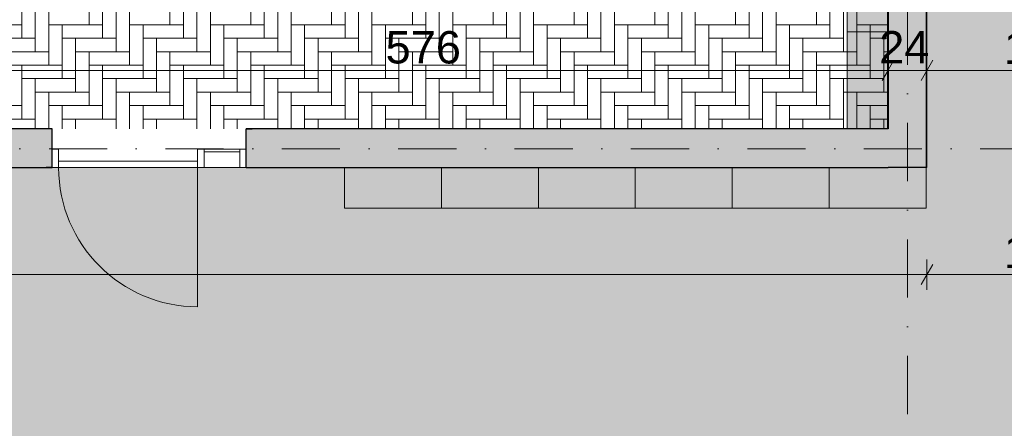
# Model space of a CAD drawing. Header units: millimetres. Extents: x 7523222 to 7678971, y 5352079 to 5786624.
# Tile 69 of 92: x 7558068 to 7564160, y 5771447 to 5773974. Entities that reach past the tile are written whole.
import ezdxf
from ezdxf.enums import TextEntityAlignment as Align

# ---------------------------------------------------------------- set-up
doc = ezdxf.new("R2010")
doc.units = ezdxf.units.MM
doc.header["$MEASUREMENT"] = 0
doc.linetypes.add('Kropki i Kreski', pattern=[720, 360, -180, 0, -180])
doc.linetypes.add('Wipeout_Contour', pattern=[1000, 0, -1000])
for name, color, linetype in [('Nowe_2025-08-14 Strefy', 7, 'Continuous'), ('Nowe_220-A Ściany wewnętrzne', 7, 'Continuous'), ('Nowe_299-A Wymiary opisy PB', 7, 'Continuous'), ('Nowe_320-W Umeblowanie', 7, 'Continuous'), ('Nowe_410-K Osie', 7, 'Continuous'), ('Nowe_Drzwi Archicad', 7, 'Continuous')]:
    doc.layers.add(name, color=color, linetype=linetype)
for name, color, linetype, lineweight, true_color in [('Nowe_2025-08-14 Strefy_Nr_pióra__234', 7, 'Continuous', 0, 0xe8e8e8), ('Nowe_299-A Wymiary opisy PB_Nr_pióra__45', 7, 'Continuous', 15, 0x40a5ff), ('Nowe_299-A Wymiary opisy PB_Nr_pióra__85', 7, 'Continuous', 13, 0x80c2ff), ('Nowe_410-K Osie_Nr_pióra__5', 7, 'Continuous', 13, 0x40a5ff)]:
    doc.layers.add(name, color=color, linetype=linetype, lineweight=lineweight, true_color=true_color)
for name, color, linetype, lineweight in [('Nowe_220-A Ściany wewnętrzne_Nr_pióra__21', 7, 'Continuous', 25), ('Nowe_220-A Ściany wewnętrzne_Nr_pióra__27', 7, 'Continuous', 25), ('Nowe_299-A Wymiary opisy PB_Nr_pióra__6', 5, 'Continuous', 13), ('Nowe_320-W Umeblowanie_Nr_pióra__2', 8, 'Continuous', 13), ('Nowe_410-K Osie_Nr_pióra__1', 7, 'Continuous', 13), ('Nowe_Drzwi Archicad_Nr_pióra__21', 7, 'Continuous', 25), ('Nowe_Drzwi Archicad_Nr_pióra__23', 7, 'Continuous', 15), ('Nowe_Drzwi Archicad_Nr_pióra__27', 7, 'Continuous', 25), ('Nowe_Drzwi Archicad_Nr_pióra__3', 7, 'Continuous', 13)]:
    doc.layers.add(name, color=color, linetype=linetype, lineweight=lineweight)
doc.styles.add('STYL_AUTOMATYCZNY_2', font='arial.ttf')
doc.styles.add('STYL_AUTOMATYCZNY_3', font='arial.ttf')
doc.dimstyles.new('STYL_AUTOMATYCZNY__1', dxfattribs={"dimtxt": 200, "dimasz": 95, "dimexe": 0.18, "dimexo": 0.0625, "dimgap": 0, "dimtad": 1, "dimdec": 1, "dimlfac": 0.1, "dimzin": 0, "dimdsep": 46, "dimtxsty": 'STYL_AUTOMATYCZNY_2', "dimblk": 'ARROWHEAD_2', "dimblk1": 'ARROWHEAD_2', "dimblk2": 'ARROWHEAD_2', "dimcen": 0.09, "dimclrd": 256, "dimclre": 256, "dimclrt": 5, "dimadec": 1, "dimazin": 0, "dimtfac": 1, "dimtdec": 4, "dimtmove": 0, "dimatfit": 3, "dimfxl": 0, "dimtolj": 1, "dimtzin": 0, "dimarcsym": 0})
doc.dimstyles.new('STYL_AUTOMATYCZNY__2', dxfattribs={"dimtxt": 200, "dimasz": 95, "dimexe": 0.18, "dimexo": 0.0625, "dimgap": 0, "dimtad": 1, "dimtih": 1, "dimtoh": 1, "dimdec": 1, "dimlfac": 0.1, "dimzin": 0, "dimdsep": 46, "dimtxsty": 'STYL_AUTOMATYCZNY_2', "dimblk": 'ARROWHEAD_2', "dimblk1": 'ARROWHEAD_2', "dimblk2": 'ARROWHEAD_2', "dimcen": 0.09, "dimclrd": 256, "dimclre": 256, "dimclrt": 5, "dimadec": 1, "dimazin": 0, "dimtfac": 1, "dimtdec": 4, "dimtmove": 0, "dimatfit": 3, "dimfxl": 0, "dimtolj": 1, "dimtzin": 0, "dimarcsym": 0})
doc.dimstyles.new('STYL_AUTOMATYCZNY__3', dxfattribs={"dimtxt": 200, "dimasz": 95, "dimexe": 0.18, "dimexo": 0.0625, "dimgap": 0, "dimtad": 1, "dimtih": 1, "dimtoh": 1, "dimdec": 1, "dimlfac": 0.1, "dimzin": 0, "dimdsep": 46, "dimtxsty": 'STYL_AUTOMATYCZNY_2', "dimblk": 'ARROWHEAD_2', "dimblk1": 'ARROWHEAD_2', "dimblk2": 'ARROWHEAD_2', "dimcen": 0.09, "dimclrd": 256, "dimclre": 256, "dimclrt": 5, "dimadec": 1, "dimazin": 0, "dimtfac": 1, "dimtdec": 4, "dimtmove": 2, "dimatfit": 3, "dimfxl": 0, "dimtolj": 1, "dimtzin": 0, "dimarcsym": 0})
pattern_1 = [(0, (7560247.15, 5774942.06), (0, 499.98), [333.32, -166.66]), (0, (7560163.8, 5775025.4), (0, 499.98), [333.32, -166.66]), (0, (7560080.5, 5775108.7), (0, 499.98), [333.32, -166.66]), (0, (7559997.16, 5775192.05), (0, 499.98), [333.32, -166.66]), (0, (7559913.83, 5775275.4), (0, 499.98), [333.32, -166.66]), (0, (7559830.5, 5775358.7), (0, 499.98), [333.32, -166.66]), (90, (7560497.14, 5774942.06), (-499.98, 0), [333.32, -166.66]), (90, (7560413.8, 5775025.4), (-499.98, 0), [333.32, -166.66]), (90, (7560330.5, 5775108.7), (-499.98, 0), [333.32, -166.66]), (90, (7560247.15, 5775192.05), (-499.98, 0), [333.32, -166.66]), (90, (7560163.8, 5775275.4), (-499.98, 0), [333.32, -166.66]), (90, (7560080.5, 5775358.7), (-499.98, 0), [333.32, -166.66])]

# ---------------------------------------------------------------- blocks, each defined once
blk = doc.blocks.new('Pokój administracyjny__4', base_point=(7560576.3, 5775974))
at = {"color": 254, "linetype": 'Wipeout_Contour', "lineweight": 0, "ltscale": 38057500.90258326}
blk.add_wipeout([(7557675.4, 5777738.7), (7557675.4, 5773298.8), (7563436.7, 5773298.8), (7563440.8, 5779362.7)], dxfattribs=at).dxf.layer = 'Nowe_2025-08-14 Strefy'
at = {"layer": 'Nowe_2025-08-14 Strefy_Nr_pióra__234', "linetype": 'Continuous', "lineweight": 0, "true_color": 0xe8e8e8}
h = blk.add_hatch(dxfattribs=at)
h.set_pattern_fill('Posadzka_z_cegieł_na_rąb', color=254, style=0, pattern_type=2)
h.set_pattern_definition(pattern_1)
h.paths.add_polyline_path([(7557675.4, 5777738.7), (7557675.4, 5773298.8), (7563436.7, 5773298.8), (7563440.8, 5779362.7)])
at = {"color": 254, "linetype": 'Wipeout_Contour', "lineweight": 0, "ltscale": 38045605.66468956}
blk.add_wipeout([(7559468.9, 5773298.8), (7558268.9, 5773298.8), (7558268.9, 5773173.8), (7559468.9, 5773173.8)], dxfattribs=at).dxf.layer = 'Nowe_2025-08-14 Strefy'
at = {"layer": 'Nowe_2025-08-14 Strefy_Nr_pióra__234', "linetype": 'Continuous', "lineweight": 0, "true_color": 0xe8e8e8}
h = blk.add_hatch(dxfattribs=at)
h.set_pattern_fill('Posadzka_z_cegieł_na_rąb', color=254, style=0, pattern_type=2)
h.set_pattern_definition(pattern_1)
h.paths.add_polyline_path([(7559468.9, 5773298.8), (7558268.9, 5773298.8), (7558268.9, 5773173.8), (7559468.9, 5773173.8)])
blk = doc.blocks.new('Biblioteka__8', base_point=(7556690.6, 5767524.6))
at = {"color": 254, "linetype": 'Wipeout_Contour', "lineweight": 0, "ltscale": 123630718.2130608}
blk.add_wipeout([(7547543, 5764885.4), (7559957.3, 5761392.5), (7560014.5, 5761595.8), (7563422.9, 5765680.5), (7569072.9, 5765680.5), (7569070.3, 5773058.8), (7565093.2, 5773058.8), (7565093.2, 5776112.5), (7563676.7, 5776112.5), (7563676.7, 5773058.8), (7551520.5, 5773058.8), (7549865, 5773043.1), (7547530.7, 5773043.1)], dxfattribs=at).dxf.layer = 'Nowe_2025-08-14 Strefy'
at = {"layer": 'Nowe_2025-08-14 Strefy_Nr_pióra__234', "linetype": 'Continuous', "lineweight": 0, "true_color": 0xe8e8e8}
h = blk.add_hatch(dxfattribs=at)
h.set_pattern_fill('Posadzka_z_cegieł_na_rąb', color=254, style=0, pattern_type=2)
h.set_pattern_definition([(0, (7555240.84, 5769835.6), (0, 499.98), [333.32, -166.66]), (0, (7555157.5, 5769918.94), (0, 499.98), [333.32, -166.66]), (0, (7555074.2, 5770002.27), (0, 499.98), [333.32, -166.66]), (0, (7554990.85, 5770085.6), (0, 499.98), [333.32, -166.66]), (0, (7554907.5, 5770168.93), (0, 499.98), [333.32, -166.66]), (0, (7554824.2, 5770252.26), (0, 499.98), [333.32, -166.66]), (90, (7555490.83, 5769835.6), (-499.98, 0), [333.32, -166.66]), (90, (7555407.5, 5769918.94), (-499.98, 0), [333.32, -166.66]), (90, (7555324.17, 5770002.27), (-499.98, 0), [333.32, -166.66]), (90, (7555240.84, 5770085.6), (-499.98, 0), [333.32, -166.66]), (90, (7555157.5, 5770168.93), (-499.98, 0), [333.32, -166.66]), (90, (7555074.2, 5770252.26), (-499.98, 0), [333.32, -166.66])])
h.paths.add_polyline_path([(7547543, 5764885.4), (7559957.3, 5761392.5), (7560014.5, 5761595.8), (7563422.9, 5765680.5), (7569072.9, 5765680.5), (7569070.3, 5773058.8), (7565093.2, 5773058.8), (7565093.2, 5776112.5), (7563676.7, 5776112.5), (7563676.7, 5773058.8), (7551520.5, 5773058.8), (7549865, 5773043.1), (7547530.7, 5773043.1)])
blk = doc.blocks.new('Ściana_6', base_point=(7563560.7, 5779135.6))
at = {"layer": 'Nowe_220-A Ściany wewnętrzne', "linetype": 'Continuous', "lineweight": 0, "true_color": 0x000000}
for points in [[(7563440.7, 5779035.6), (7563440.7, 5773298.8), (7563680.7, 5773298.8), (7563680.7, 5779035.6)], [(7563440.7, 5773058.8), (7563680.7, 5773058.8), (7563440.7, 5773298.8)], [(7563440.7, 5773298.8), (7563680.7, 5773058.8), (7563680.7, 5773298.8)]]:
    blk.add_hatch(color=18, dxfattribs=at).paths.add_polyline_path(points)
at = {"layer": 'Nowe_220-A Ściany wewnętrzne_Nr_pióra__21', "color": 7, "linetype": 'Continuous', "lineweight": 25, "flags": 128}
for points in [[(7563440.7, 5779235.6), (7563440.7, 5773298.8)], [(7563680.7, 5773058.8), (7563680.7, 5776112.5)]]:
    blk.add_lwpolyline(points, dxfattribs=at)
at = {"layer": 'Nowe_220-A Ściany wewnętrzne_Nr_pióra__27', "color": 7, "linetype": 'Continuous', "lineweight": 25, "flags": 128}
blk.add_lwpolyline([(7563680.7, 5773058.8), (7563440.7, 5773058.8)], dxfattribs=at)
blk = doc.blocks.new('Drzwi panel boczny 1 27[5]', base_point=(6982742.1, 5361781.8))
at = {"layer": 'Nowe_Drzwi Archicad_Nr_pióra__21', "color": 7, "linetype": 'Continuous', "lineweight": 25}
for p, q in [((7558268.9, 5773298.8), (7558231.9, 5773298.8)), ((7558268.9, 5773298.8), (7558231.9, 5773298.8)), ((7559468.9, 5773298.8), (7559505.9, 5773298.8)), ((7559468.9, 5773298.8), (7559505.9, 5773298.8))]:
    blk.add_line(p, q, dxfattribs=at)
at = {"layer": 'Nowe_Drzwi Archicad_Nr_pióra__3', "color": 7, "linetype": 'Continuous', "lineweight": 13}
blk.add_line((7559168.9, 5773058.8), (7559168.9, 5772198.8), dxfattribs=at)
blk.add_arc((7559168.9, 5773058.8), 860, 180, 270, dxfattribs=at)
at = {"color": 254, "linetype": 'Wipeout_Contour', "lineweight": 0, "ltscale": 38047158.0707939}
blk.add_wipeout([(7559468.9, 5773058.8), (7559468.9, 5773173.8), (7559428.9, 5773173.8), (7559428.9, 5773058.8)], dxfattribs=at).dxf.layer = 'Nowe_Drzwi Archicad'
at = {"layer": 'Nowe_Drzwi Archicad_Nr_pióra__21', "color": 7, "linetype": 'Continuous', "lineweight": 25}
blk.add_line((7559468.9, 5773058.8), (7559505.9, 5773058.8), dxfattribs=at)
blk.add_line((7559468.9, 5773058.8), (7559505.9, 5773058.8), dxfattribs=at)
at = {"layer": 'Nowe_Drzwi Archicad_Nr_pióra__23', "color": 7, "linetype": 'Continuous', "lineweight": 15}
blk.add_line((7559468.9, 5773173.8), (7559468.9, 5773058.8), dxfattribs=at)
at = {"layer": 'Nowe_Drzwi Archicad_Nr_pióra__27', "color": 7, "linetype": 'Continuous', "lineweight": 25}
for p, q in [((7559468.9, 5773173.8), (7559468.9, 5773298.8)), ((7559468.9, 5773173.8), (7559468.9, 5773298.8)), ((7559468.9, 5773058.8), (7559468.9, 5773173.8)), ((7559468.9, 5773058.8), (7559468.9, 5773173.8))]:
    blk.add_line(p, q, dxfattribs=at)
at = {"color": 254, "linetype": 'Wipeout_Contour', "lineweight": 0, "ltscale": 38043470.5573789}
blk.add_wipeout([(7558268.9, 5773173.8), (7558268.9, 5773058.8), (7558308.9, 5773058.8), (7558308.9, 5773173.8)], dxfattribs=at).dxf.layer = 'Nowe_Drzwi Archicad'
at = {"color": 254, "linetype": 'Wipeout_Contour', "lineweight": 0, "ltscale": 38046331.54103918}
blk.add_wipeout([(7559208.9, 5773058.8), (7559208.9, 5773173.8), (7559168.9, 5773173.8), (7559168.9, 5773058.8)], dxfattribs=at).dxf.layer = 'Nowe_Drzwi Archicad'
at = {"layer": 'Nowe_Drzwi Archicad_Nr_pióra__21', "color": 7, "linetype": 'Continuous', "lineweight": 25}
blk.add_line((7558268.9, 5773058.8), (7558231.9, 5773058.8), dxfattribs=at)
blk.add_line((7558268.9, 5773058.8), (7558231.9, 5773058.8), dxfattribs=at)
at = {"layer": 'Nowe_Drzwi Archicad_Nr_pióra__23', "color": 7, "linetype": 'Continuous', "lineweight": 15}
for p, q in [((7558268.9, 5773173.8), (7558308.9, 5773173.8)), ((7558268.9, 5773058.8), (7558268.9, 5773173.8))]:
    blk.add_line(p, q, dxfattribs=at)
at = {"layer": 'Nowe_Drzwi Archicad_Nr_pióra__27', "color": 7, "linetype": 'Continuous', "lineweight": 25}
for p, q in [((7558268.9, 5773173.8), (7558268.9, 5773298.8)), ((7558268.9, 5773173.8), (7558268.9, 5773298.8)), ((7558268.9, 5773058.8), (7558268.9, 5773173.8)), ((7558268.9, 5773058.8), (7558268.9, 5773173.8))]:
    blk.add_line(p, q, dxfattribs=at)
at = {"color": 254, "linetype": 'Wipeout_Contour', "lineweight": 0, "ltscale": 38046744.80550461}
blk.add_wipeout([(7559428.9, 5773058.8), (7559428.9, 5773173.8), (7559208.9, 5773173.8), (7559208.9, 5773058.8)], dxfattribs=at).dxf.layer = 'Nowe_Drzwi Archicad'
at = {"color": 254, "linetype": 'Wipeout_Contour', "lineweight": 0, "ltscale": 38044810.00069082}
blk.add_wipeout([(7558308.9, 5773058.8), (7559168.9, 5773058.8), (7559168.9, 5773098.8), (7558308.9, 5773098.8)], dxfattribs=at).dxf.layer = 'Nowe_Drzwi Archicad'
at = {"layer": 'Nowe_Drzwi Archicad_Nr_pióra__23', "color": 7, "linetype": 'Continuous', "lineweight": 15}
for p, q in [((7558308.9, 5773173.8), (7558308.9, 5773058.8)), ((7559168.9, 5773058.8), (7559168.9, 5773173.8)), ((7559168.9, 5773173.8), (7559208.9, 5773173.8)), ((7559208.9, 5773173.8), (7559208.9, 5773058.8)), ((7559428.9, 5773058.8), (7559428.9, 5773173.8)), ((7559428.9, 5773173.8), (7559468.9, 5773173.8)), ((7558308.9, 5773058.8), (7558268.9, 5773058.8)), ((7559208.9, 5773058.8), (7559168.9, 5773058.8)), ((7559428.9, 5773058.8), (7559208.9, 5773058.8)), ((7559468.9, 5773058.8), (7559428.9, 5773058.8))]:
    blk.add_line(p, q, dxfattribs=at)
at = {"layer": 'Nowe_Drzwi Archicad_Nr_pióra__23', "color": 7, "linetype": 'Continuous', "lineweight": 15, "flags": 128}
blk.add_lwpolyline([(7559428.9, 5773058.8), (7559208.9, 5773058.8), (7559208.9, 5773173.8), (7559428.9, 5773173.8)], close=True, dxfattribs=at)
at = {"layer": 'Nowe_Drzwi Archicad_Nr_pióra__3', "color": 7, "linetype": 'Continuous', "lineweight": 13}
for p, q in [((7559428.9, 5773155.8), (7559208.9, 5773155.8)), ((7559168.9, 5773098.8), (7558308.9, 5773098.8)), ((7558308.9, 5773098.8), (7558308.9, 5773058.8)), ((7558308.9, 5773058.8), (7559168.9, 5773058.8)), ((7559168.9, 5773058.8), (7559168.9, 5773098.8))]:
    blk.add_line(p, q, dxfattribs=at)
blk = doc.blocks.new('Ściana_10', base_point=(7563560.7, 5773178.8))
at = {"layer": 'Nowe_220-A Ściany wewnętrzne', "linetype": 'Continuous', "lineweight": 0, "true_color": 0x000000}
for points in [[(7553157.9, 5773298.8), (7553157.9, 5773058.8), (7558268.9, 5773058.8), (7558268.9, 5773298.8)], [(7559468.9, 5773058.8), (7563440.7, 5773058.8), (7563440.7, 5773298.8), (7559468.9, 5773298.8)]]:
    blk.add_hatch(color=18, dxfattribs=at).paths.add_polyline_path(points)
at = {"color": 254, "linetype": 'Wipeout_Contour', "lineweight": 0, "ltscale": 38045466.06097367}
blk.add_wipeout([(7559468.9, 5773058.8), (7559468.9, 5773298.8), (7558268.9, 5773298.8), (7558268.9, 5773058.8)], dxfattribs=at).dxf.layer = 'Nowe_220-A Ściany wewnętrzne'
at = {"layer": 'Nowe_220-A Ściany wewnętrzne_Nr_pióra__21', "color": 7, "linetype": 'Continuous', "lineweight": 25}
for p, q in [((7558268.9, 5773298.8), (7558231.9, 5773298.8)), ((7559468.9, 5773298.8), (7559505.9, 5773298.8)), ((7558268.9, 5773058.8), (7558231.9, 5773058.8)), ((7559468.9, 5773058.8), (7559505.9, 5773058.8))]:
    blk.add_line(p, q, dxfattribs=at)
at = {"layer": 'Nowe_220-A Ściany wewnętrzne_Nr_pióra__21', "color": 7, "linetype": 'Continuous', "lineweight": 25, "flags": 128}
for points in [[(7558268.9, 5773298.8), (7557680.4, 5773298.8)], [(7563440.7, 5773298.8), (7559468.9, 5773298.8)], [(7553157.9, 5773058.8), (7558268.9, 5773058.8)], [(7559468.9, 5773058.8), (7563440.7, 5773058.8)]]:
    blk.add_lwpolyline(points, dxfattribs=at)
at = {"layer": 'Nowe_220-A Ściany wewnętrzne_Nr_pióra__27', "color": 7, "linetype": 'Continuous', "lineweight": 25}
for p, q in [((7558268.9, 5773173.8), (7558268.9, 5773298.8)), ((7559468.9, 5773173.8), (7559468.9, 5773298.8)), ((7558268.9, 5773058.8), (7558268.9, 5773173.8)), ((7559468.9, 5773058.8), (7559468.9, 5773173.8))]:
    blk.add_line(p, q, dxfattribs=at)
at = {"layer": 'Nowe_Drzwi Archicad', "color": 7, "linetype": 'Continuous', "lineweight": 13}
blk.add_blockref('Drzwi panel boczny 1 27[5]', (6982742.1, 5361781.8), dxfattribs=at)
blk = doc.blocks.new('Standardowy znacznik osi[28]', base_point=(7571131, 5773175.8))
at = {"layer": 'Nowe_410-K Osie_Nr_pióra__5', "color": 161, "linetype": 'Kropki i Kreski', "lineweight": 13, "true_color": 0x40a5ff}
blk.add_line((7570131, 5773175.8), (7535691.5, 5773175.8), dxfattribs=at)
at = {"layer": 'Nowe_410-K Osie_Nr_pióra__1', "color": 7, "lineweight": 13, "style": 'STYL_AUTOMATYCZNY_3'}
for tag, p in [('AC_MarkerText_1_1', (7534291.5, 5773350.8)), ('AC_MarkerText_1_0', (7571531, 5773350.8))]:
    blk.add_attdef(tag, text='', height=350, dxfattribs=at).set_placement(p, align=Align.TOP_CENTER)
blk = doc.blocks.new('Standardowy znacznik osi[45]', base_point=(7563560.7, 5781536.1))
at = {"layer": 'Nowe_410-K Osie_Nr_pióra__5', "color": 161, "linetype": 'Kropki i Kreski', "lineweight": 13, "true_color": 0x40a5ff}
blk.add_line((7563560.7, 5780536.1), (7563560.7, 5759403.4), dxfattribs=at)
at = {"layer": 'Nowe_410-K Osie_Nr_pióra__1', "color": 7, "lineweight": 13, "style": 'STYL_AUTOMATYCZNY_3'}
for tag, p in [('AC_MarkerText_1_0', (7563560.7, 5782111.1)), ('AC_MarkerText_1_1', (7563560.7, 5758178.4))]:
    blk.add_attdef(tag, text='', height=350, dxfattribs=at).set_placement(p, align=Align.TOP_CENTER)
blk = doc.blocks.new('Regał 01 27[94]', base_point=(7563436.7, 5774498.8))
at = {"layer": 'Nowe_320-W Umeblowanie', "linetype": 'Continuous', "lineweight": 0, "true_color": 0xffffff}
blk.add_hatch(color=7, dxfattribs=at).paths.add_polyline_path([(7563436.7, 5774498.8), (7563186.7, 5774498.8), (7563186.7, 5773298.8), (7563436.7, 5773298.8)])
at = {"layer": 'Nowe_320-W Umeblowanie_Nr_pióra__2', "color": 8, "linetype": 'Continuous', "lineweight": 13}
blk.add_line((7563436.7, 5773898.8), (7563186.7, 5773898.8), dxfattribs=at)
at = {"layer": 'Nowe_320-W Umeblowanie_Nr_pióra__2', "color": 8, "linetype": 'Continuous', "lineweight": 13, "flags": 128}
blk.add_lwpolyline([(7563436.7, 5774498.8), (7563436.7, 5773298.8), (7563186.7, 5773298.8), (7563186.7, 5774498.8)], close=True, dxfattribs=at)
blk = doc.blocks.new('Regał 01 27[122]', base_point=(7562476.7, 5773058.8))
at = {"layer": 'Nowe_320-W Umeblowanie', "linetype": 'Continuous', "lineweight": 0, "true_color": 0xffffff}
blk.add_hatch(color=7, dxfattribs=at).paths.add_polyline_path([(7562476.7, 5773058.8), (7562476.7, 5772808.8), (7563676.7, 5772808.8), (7563676.7, 5773058.8)])
at = {"layer": 'Nowe_320-W Umeblowanie_Nr_pióra__2', "color": 8, "linetype": 'Continuous', "lineweight": 13}
blk.add_line((7563076.7, 5773058.8), (7563076.7, 5772808.8), dxfattribs=at)
at = {"layer": 'Nowe_320-W Umeblowanie_Nr_pióra__2', "color": 8, "linetype": 'Continuous', "lineweight": 13, "flags": 128}
blk.add_lwpolyline([(7562476.7, 5773058.8), (7563676.7, 5773058.8), (7563676.7, 5772808.8), (7562476.7, 5772808.8)], close=True, dxfattribs=at)
blk = doc.blocks.new('Regał 01 27[123]', base_point=(7561276.7, 5773058.8))
at = {"layer": 'Nowe_320-W Umeblowanie', "linetype": 'Continuous', "lineweight": 0, "true_color": 0xffffff}
blk.add_hatch(color=7, dxfattribs=at).paths.add_polyline_path([(7561276.7, 5773058.8), (7561276.7, 5772808.8), (7562476.7, 5772808.8), (7562476.7, 5773058.8)])
at = {"layer": 'Nowe_320-W Umeblowanie_Nr_pióra__2', "color": 8, "linetype": 'Continuous', "lineweight": 13}
blk.add_line((7561876.7, 5773058.8), (7561876.7, 5772808.8), dxfattribs=at)
at = {"layer": 'Nowe_320-W Umeblowanie_Nr_pióra__2', "color": 8, "linetype": 'Continuous', "lineweight": 13, "flags": 128}
blk.add_lwpolyline([(7561276.7, 5773058.8), (7562476.7, 5773058.8), (7562476.7, 5772808.8), (7561276.7, 5772808.8)], close=True, dxfattribs=at)
blk = doc.blocks.new('Regał 01 27[124]', base_point=(7560076.7, 5773058.8))
at = {"layer": 'Nowe_320-W Umeblowanie', "linetype": 'Continuous', "lineweight": 0, "true_color": 0xffffff}
blk.add_hatch(color=7, dxfattribs=at).paths.add_polyline_path([(7560076.7, 5773058.8), (7560076.7, 5772808.8), (7561276.7, 5772808.8), (7561276.7, 5773058.8)])
at = {"layer": 'Nowe_320-W Umeblowanie_Nr_pióra__2', "color": 8, "linetype": 'Continuous', "lineweight": 13}
blk.add_line((7560676.7, 5773058.8), (7560676.7, 5772808.8), dxfattribs=at)
at = {"layer": 'Nowe_320-W Umeblowanie_Nr_pióra__2', "color": 8, "linetype": 'Continuous', "lineweight": 13, "flags": 128}
blk.add_lwpolyline([(7560076.7, 5773058.8), (7561276.7, 5773058.8), (7561276.7, 5772808.8), (7560076.7, 5772808.8)], close=True, dxfattribs=at)
blk = doc.blocks.new('*D278', base_point=(6982742.1, 5361781.8))
at = {"layer": 'Nowe_299-A Wymiary opisy PB_Nr_pióra__45', "color": 161, "linetype": 'Continuous', "lineweight": 15, "true_color": 0x40a5ff}
for p, q in [((7524916.3, 5758993), (7524844.1, 5758868)), ((7569194.2, 5758868), (7569266.4, 5758993))]:
    blk.add_line(p, q, dxfattribs=at)
at = {"layer": 'Nowe_299-A Wymiary opisy PB_Nr_pióra__85', "color": 151, "linetype": 'Continuous', "lineweight": 13, "true_color": 0x80c2ff}
for p, q in [((7524880.2, 5758836.7), (7524880.2, 5759024.2)), ((7569230.3, 5758836.7), (7569230.3, 5759024.2)), ((7524819, 5758930.5), (7524880.2, 5758930.5)), ((7524880.2, 5758930.5), (7569230.3, 5758930.5)), ((7569230.3, 5758930.5), (7569291.4, 5758930.5))]:
    blk.add_line(p, q, dxfattribs=at)
at = {"layer": 'Nowe_299-A Wymiary opisy PB_Nr_pióra__6', "color": 5, "lineweight": 13, "insert": (7546712, 5758970.5), "char_height": 200, "attachment_point": 7, "style": 'STYL_AUTOMATYCZNY_2'}
blk.add_mtext('\\A1;{\\pql;\\fArial|b0|i0|c238|p0;\\W1.000000;4\xa0435}', dxfattribs=at)
blk = doc.blocks.new('ARROWHEAD_2')
at = {"color": 0, "linetype": 'Continuous', "lineweight": 0}
for p, q in [((-0.378, -0.655), (0.378, 0.655)), ((0, 0), (-1, 0))]:
    blk.add_line(p, q, dxfattribs=at)
blk = doc.blocks.new('*D301', base_point=(6982742.1, 5361781.8))
at = {"layer": 'Nowe_299-A Wymiary opisy PB_Nr_pióra__45', "color": 161, "linetype": 'Continuous', "lineweight": 15, "true_color": 0x40a5ff}
for p, q in [((7557596.5, 5781305.8), (7557524.3, 5781180.8)), ((7563596.8, 5781305.8), (7563524.7, 5781180.8))]:
    blk.add_line(p, q, dxfattribs=at)
at = {"layer": 'Nowe_299-A Wymiary opisy PB_Nr_pióra__85', "color": 151, "linetype": 'Continuous', "lineweight": 13, "true_color": 0x80c2ff}
for p, q in [((7557560.4, 5781149.5), (7557560.4, 5781337)), ((7563560.7, 5781149.5), (7563560.7, 5781337)), ((7557560.4, 5781243.3), (7563560.7, 5781243.3))]:
    blk.add_line(p, q, dxfattribs=at)
at = {"layer": 'Nowe_299-A Wymiary opisy PB_Nr_pióra__6', "color": 5, "lineweight": 13, "insert": (7560331.7, 5781283.3), "char_height": 200, "attachment_point": 7, "style": 'STYL_AUTOMATYCZNY_2'}
blk.add_mtext('\\A1;{\\pql;\\fArial|b0|i0|c238|p0;\\W1.000000;600}', dxfattribs=at)
blk = doc.blocks.new('*D302', base_point=(6982742.1, 5361781.8))
at = {"layer": 'Nowe_299-A Wymiary opisy PB_Nr_pióra__45', "color": 161, "linetype": 'Continuous', "lineweight": 15, "true_color": 0x40a5ff}
for p, q in [((7563596.8, 5781305.8), (7563524.7, 5781180.8)), ((7568884.2, 5781180.8), (7568956.4, 5781305.8))]:
    blk.add_line(p, q, dxfattribs=at)
at = {"layer": 'Nowe_299-A Wymiary opisy PB_Nr_pióra__85', "color": 151, "linetype": 'Continuous', "lineweight": 13, "true_color": 0x80c2ff}
for p, q in [((7563560.7, 5781149.5), (7563560.7, 5781337)), ((7568920.3, 5781149.5), (7568920.3, 5781337)), ((7563560.7, 5781243.3), (7568920.3, 5781243.3)), ((7568920.3, 5781243.3), (7568981.4, 5781243.3))]:
    blk.add_line(p, q, dxfattribs=at)
at = {"layer": 'Nowe_299-A Wymiary opisy PB_Nr_pióra__6', "color": 5, "lineweight": 13, "insert": (7566011.7, 5781283.3), "char_height": 200, "attachment_point": 7, "style": 'STYL_AUTOMATYCZNY_2'}
blk.add_mtext('\\A1;{\\pql;\\fArial|b0|i0|c238|p0;\\W1.000000;536}', dxfattribs=at)
blk = doc.blocks.new('*D303', base_point=(6982742.1, 5361781.8))
at = {"layer": 'Nowe_299-A Wymiary opisy PB_Nr_pióra__45', "color": 161, "linetype": 'Continuous', "lineweight": 15, "true_color": 0x40a5ff}
for p, q in [((7524916.3, 5780885.3), (7524844.1, 5780760.3)), ((7569194.2, 5780760.3), (7569266.4, 5780885.3))]:
    blk.add_line(p, q, dxfattribs=at)
at = {"layer": 'Nowe_299-A Wymiary opisy PB_Nr_pióra__85', "color": 151, "linetype": 'Continuous', "lineweight": 13, "true_color": 0x80c2ff}
for p, q in [((7524880.2, 5780729.1), (7524880.2, 5780916.6)), ((7569230.3, 5780729.1), (7569230.3, 5780916.6)), ((7524819, 5780822.8), (7524880.2, 5780822.8)), ((7524880.2, 5780822.8), (7569230.3, 5780822.8)), ((7569230.3, 5780822.8), (7569291.4, 5780822.8))]:
    blk.add_line(p, q, dxfattribs=at)
at = {"layer": 'Nowe_299-A Wymiary opisy PB_Nr_pióra__6', "color": 5, "lineweight": 13, "insert": (7546712, 5780862.8), "char_height": 200, "attachment_point": 7, "style": 'STYL_AUTOMATYCZNY_2'}
blk.add_mtext('\\A1;{\\pql;\\fArial|b0|i0|c238|p0;\\W1.000000;4\xa0435}', dxfattribs=at)
blk = doc.blocks.new('*D307', base_point=(6982742.1, 5361781.8))
at = {"layer": 'Nowe_299-A Wymiary opisy PB_Nr_pióra__45', "color": 161, "linetype": 'Continuous', "lineweight": 15, "true_color": 0x40a5ff}
for p, q in [((7545596, 5780443.6), (7545523.8, 5780318.6)), ((7569194.2, 5780318.6), (7569266.4, 5780443.6))]:
    blk.add_line(p, q, dxfattribs=at)
at = {"layer": 'Nowe_299-A Wymiary opisy PB_Nr_pióra__85', "color": 151, "linetype": 'Continuous', "lineweight": 13, "true_color": 0x80c2ff}
for p, q in [((7545559.9, 5780287.4), (7545559.9, 5780474.9)), ((7569230.3, 5780287.4), (7569230.3, 5780474.9)), ((7545559.9, 5780381.1), (7569230.3, 5780381.1)), ((7569230.3, 5780381.1), (7569291.4, 5780381.1))]:
    blk.add_line(p, q, dxfattribs=at)
at = {"layer": 'Nowe_299-A Wymiary opisy PB_Nr_pióra__6', "color": 5, "lineweight": 13, "insert": (7557051.9, 5780421.1), "char_height": 200, "attachment_point": 7, "style": 'STYL_AUTOMATYCZNY_2'}
blk.add_mtext('\\A1;{\\pql;\\fArial|b0|i0|c238|p0;\\W1.000000;2\xa0367}', dxfattribs=at)
blk = doc.blocks.new('*D312', base_point=(6982742.1, 5361781.8))
at = {"layer": 'Nowe_299-A Wymiary opisy PB_Nr_pióra__45', "color": 161, "linetype": 'Continuous', "lineweight": 15, "true_color": 0x40a5ff}
for p, q in [((7545596.5, 5780001.9), (7545524.3, 5779876.9)), ((7563596.8, 5780001.9), (7563524.7, 5779876.9))]:
    blk.add_line(p, q, dxfattribs=at)
at = {"layer": 'Nowe_299-A Wymiary opisy PB_Nr_pióra__85', "color": 151, "linetype": 'Continuous', "lineweight": 13, "true_color": 0x80c2ff}
for p, q in [((7545560.4, 5779845.6), (7545560.4, 5780033.1)), ((7563560.7, 5779845.6), (7563560.7, 5780033.1)), ((7545560.4, 5779939.4), (7563560.7, 5779939.4))]:
    blk.add_line(p, q, dxfattribs=at)
at = {"layer": 'Nowe_299-A Wymiary opisy PB_Nr_pióra__6', "color": 5, "lineweight": 13, "insert": (7554217.4, 5779979.4), "char_height": 200, "attachment_point": 7, "style": 'STYL_AUTOMATYCZNY_2'}
blk.add_mtext('\\A1;{\\pql;\\fArial|b0|i0|c238|p0;\\W1.000000;1\xa0800}', dxfattribs=at)
blk = doc.blocks.new('*D313', base_point=(6982742.1, 5361781.8))
at = {"layer": 'Nowe_299-A Wymiary opisy PB_Nr_pióra__45', "color": 161, "linetype": 'Continuous', "lineweight": 15, "true_color": 0x40a5ff}
for p, q in [((7563596.8, 5780001.9), (7563524.7, 5779876.9)), ((7569194.2, 5779876.9), (7569266.4, 5780001.9))]:
    blk.add_line(p, q, dxfattribs=at)
at = {"layer": 'Nowe_299-A Wymiary opisy PB_Nr_pióra__85', "color": 151, "linetype": 'Continuous', "lineweight": 13, "true_color": 0x80c2ff}
for p, q in [((7563560.7, 5779845.6), (7563560.7, 5780033.1)), ((7569230.3, 5779845.6), (7569230.3, 5780033.1)), ((7563560.7, 5779939.4), (7569230.3, 5779939.4)), ((7569230.3, 5779939.4), (7569291.4, 5779939.4))]:
    blk.add_line(p, q, dxfattribs=at)
at = {"layer": 'Nowe_299-A Wymiary opisy PB_Nr_pióra__6', "color": 5, "lineweight": 13, "insert": (7566166.7, 5779979.4), "char_height": 200, "attachment_point": 7, "style": 'STYL_AUTOMATYCZNY_2'}
blk.add_mtext('\\A1;{\\pql;\\fArial|b0|i0|c238|p0;\\W1.000000;567}', dxfattribs=at)
blk = doc.blocks.new('*D317', base_point=(6982742.1, 5361781.8))
at = {"layer": 'Nowe_299-A Wymiary opisy PB_Nr_pióra__45', "color": 161, "linetype": 'Continuous', "lineweight": 15, "true_color": 0x40a5ff}
for p, q in [((7534815.3, 5773211.9), (7534940.3, 5773139.7)), ((7534815.3, 5767801.6), (7534940.3, 5767729.5))]:
    blk.add_line(p, q, dxfattribs=at)
at = {"layer": 'Nowe_299-A Wymiary opisy PB_Nr_pióra__85', "color": 151, "linetype": 'Continuous', "lineweight": 13, "true_color": 0x80c2ff}
for p, q in [((7534971.5, 5773175.8), (7534784, 5773175.8)), ((7534877.8, 5767765.5), (7534877.8, 5773175.8)), ((7534971.5, 5767765.5), (7534784, 5767765.5))]:
    blk.add_line(p, q, dxfattribs=at)
at = {"layer": 'Nowe_299-A Wymiary opisy PB_Nr_pióra__6', "color": 5, "lineweight": 13, "insert": (7534837.8, 5770241.9), "char_height": 200, "attachment_point": 7, "rotation": 90, "style": 'STYL_AUTOMATYCZNY_2'}
blk.add_mtext('\\A1;{\\pql;\\fArial|b0|i0|c238|p0;\\W1.000000;541}', dxfattribs=at)
blk = doc.blocks.new('*D318', base_point=(6982742.1, 5361781.8))
at = {"layer": 'Nowe_299-A Wymiary opisy PB_Nr_pióra__45', "color": 161, "linetype": 'Continuous', "lineweight": 15, "true_color": 0x40a5ff}
for p, q in [((7534940.3, 5779099.5), (7534815.3, 5779171.7)), ((7534815.3, 5773211.9), (7534940.3, 5773139.7))]:
    blk.add_line(p, q, dxfattribs=at)
at = {"layer": 'Nowe_299-A Wymiary opisy PB_Nr_pióra__85', "color": 151, "linetype": 'Continuous', "lineweight": 13, "true_color": 0x80c2ff}
for p, q in [((7534877.8, 5779135.6), (7534877.8, 5779196.7)), ((7534971.5, 5779135.6), (7534784, 5779135.6)), ((7534877.8, 5773175.8), (7534877.8, 5779135.6)), ((7534971.5, 5773175.8), (7534784, 5773175.8))]:
    blk.add_line(p, q, dxfattribs=at)
at = {"layer": 'Nowe_299-A Wymiary opisy PB_Nr_pióra__6', "color": 5, "lineweight": 13, "insert": (7534837.8, 5775926.9), "char_height": 200, "attachment_point": 7, "rotation": 90, "style": 'STYL_AUTOMATYCZNY_2'}
blk.add_mtext('\\A1;{\\pql;\\fArial|b0|i0|c238|p0;\\W1.000000;596}', dxfattribs=at)
blk = doc.blocks.new('*D319', base_point=(6982742.1, 5361781.8))
at = {"layer": 'Nowe_299-A Wymiary opisy PB_Nr_pióra__45', "color": 161, "linetype": 'Continuous', "lineweight": 15, "true_color": 0x40a5ff}
for p, q in [((7535428, 5779409.5), (7535303, 5779481.7)), ((7535303, 5760261.7), (7535428, 5760189.5))]:
    blk.add_line(p, q, dxfattribs=at)
at = {"layer": 'Nowe_299-A Wymiary opisy PB_Nr_pióra__85', "color": 151, "linetype": 'Continuous', "lineweight": 13, "true_color": 0x80c2ff}
for p, q in [((7535365.5, 5779445.6), (7535365.5, 5779506.7)), ((7535459.3, 5779445.6), (7535271.8, 5779445.6)), ((7535365.5, 5760225.6), (7535365.5, 5779445.6)), ((7535459.3, 5760225.6), (7535271.8, 5760225.6)), ((7535365.5, 5760164.5), (7535365.5, 5760225.6))]:
    blk.add_line(p, q, dxfattribs=at)
at = {"layer": 'Nowe_299-A Wymiary opisy PB_Nr_pióra__6', "color": 5, "lineweight": 13, "insert": (7535325.5, 5769492.4), "char_height": 200, "attachment_point": 7, "rotation": 90, "style": 'STYL_AUTOMATYCZNY_2'}
blk.add_mtext('\\A1;{\\pql;\\fArial|b0|i0|c238|p0;\\W1.000000;1\xa0922}', dxfattribs=at)
blk = doc.blocks.new('*D323', base_point=(6982742.1, 5361781.8))
at = {"layer": 'Nowe_299-A Wymiary opisy PB_Nr_pióra__45', "color": 161, "linetype": 'Continuous', "lineweight": 15, "true_color": 0x40a5ff}
for p, q in [((7551556.6, 5772460.2), (7551484.4, 5772335.2)), ((7563716.8, 5772460.2), (7563644.7, 5772335.2))]:
    blk.add_line(p, q, dxfattribs=at)
at = {"layer": 'Nowe_299-A Wymiary opisy PB_Nr_pióra__85', "color": 151, "linetype": 'Continuous', "lineweight": 13, "true_color": 0x80c2ff}
for p, q in [((7551520.5, 5772304), (7551520.5, 5772491.5)), ((7563680.7, 5772304), (7563680.7, 5772491.5)), ((7551520.5, 5772397.7), (7563680.7, 5772397.7))]:
    blk.add_line(p, q, dxfattribs=at)
at = {"layer": 'Nowe_299-A Wymiary opisy PB_Nr_pióra__6', "color": 5, "lineweight": 13, "insert": (7557257.4, 5772437.7), "char_height": 200, "attachment_point": 7, "style": 'STYL_AUTOMATYCZNY_2'}
blk.add_mtext('\\A1;{\\pql;\\fArial|b0|i0|c238|p0;\\W1.000000;1\xa0216}', dxfattribs=at)
blk = doc.blocks.new('*D324', base_point=(6982742.1, 5361781.8))
at = {"layer": 'Nowe_299-A Wymiary opisy PB_Nr_pióra__45', "color": 161, "linetype": 'Continuous', "lineweight": 15, "true_color": 0x40a5ff}
for p, q in [((7563716.8, 5772460.2), (7563644.7, 5772335.2)), ((7565126.4, 5772460.2), (7565054.3, 5772335.2))]:
    blk.add_line(p, q, dxfattribs=at)
at = {"layer": 'Nowe_299-A Wymiary opisy PB_Nr_pióra__85', "color": 151, "linetype": 'Continuous', "lineweight": 13, "true_color": 0x80c2ff}
for p, q in [((7563680.7, 5772304), (7563680.7, 5772491.5)), ((7565090.3, 5772304), (7565090.3, 5772491.5)), ((7563680.7, 5772397.7), (7565090.3, 5772397.7))]:
    blk.add_line(p, q, dxfattribs=at)
at = {"layer": 'Nowe_299-A Wymiary opisy PB_Nr_pióra__6', "color": 5, "lineweight": 13, "insert": (7564156.7, 5772437.7), "char_height": 200, "attachment_point": 7, "style": 'STYL_AUTOMATYCZNY_2'}
blk.add_mtext('\\A1;{\\pql;\\fArial|b0|i0|c238|p0;\\W1.000000;141}', dxfattribs=at)
blk = doc.blocks.new('*D329', base_point=(6982742.1, 5361781.8))
at = {"layer": 'Nowe_299-A Wymiary opisy PB_Nr_pióra__45', "color": 161, "linetype": 'Continuous', "lineweight": 15, "true_color": 0x40a5ff}
for p, q in [((7557716.5, 5773722.8), (7557644.3, 5773597.8)), ((7563476.8, 5773722.8), (7563404.7, 5773597.8))]:
    blk.add_line(p, q, dxfattribs=at)
at = {"layer": 'Nowe_299-A Wymiary opisy PB_Nr_pióra__85', "color": 151, "linetype": 'Continuous', "lineweight": 13, "true_color": 0x80c2ff}
for p, q in [((7557680.4, 5773566.6), (7557680.4, 5773754.1)), ((7563440.7, 5773566.6), (7563440.7, 5773754.1)), ((7557680.4, 5773660.3), (7563440.7, 5773660.3))]:
    blk.add_line(p, q, dxfattribs=at)
at = {"layer": 'Nowe_299-A Wymiary opisy PB_Nr_pióra__6', "color": 5, "lineweight": 13, "char_height": 200, "attachment_point": 7, "style": 'STYL_AUTOMATYCZNY_2'}
for s, insert in [('\\A1;{\\pql;\\fArial|b0|i0|c238|p0;\\W1.000000;576}', (7560331.7, 5773700.3)), ('\\A1;{\\pql;\\fArial|b0|i0|c238|p0;\\W1.000000;24}', (7563385.7, 5773703.2))]:
    blk.add_mtext(s, dxfattribs=dict(at, insert=insert))
blk = doc.blocks.new('*D330', base_point=(6982742.1, 5361781.8))
at = {"layer": 'Nowe_299-A Wymiary opisy PB_Nr_pióra__45', "color": 161, "linetype": 'Continuous', "lineweight": 15, "true_color": 0x40a5ff}
for p, q in [((7563476.8, 5773722.8), (7563404.7, 5773597.8)), ((7563716.8, 5773722.8), (7563644.7, 5773597.8))]:
    blk.add_line(p, q, dxfattribs=at)
at = {"layer": 'Nowe_299-A Wymiary opisy PB_Nr_pióra__85', "color": 151, "linetype": 'Continuous', "lineweight": 13, "true_color": 0x80c2ff}
for p, q in [((7563440.7, 5773566.6), (7563440.7, 5773754.1)), ((7563680.7, 5773566.6), (7563680.7, 5773754.1)), ((7563440.7, 5773660.3), (7563680.7, 5773660.3))]:
    blk.add_line(p, q, dxfattribs=at)
blk = doc.blocks.new('*D331', base_point=(6982742.1, 5361781.8))
at = {"layer": 'Nowe_299-A Wymiary opisy PB_Nr_pióra__45', "color": 161, "linetype": 'Continuous', "lineweight": 15, "true_color": 0x40a5ff}
for p, q in [((7563716.8, 5773722.8), (7563644.7, 5773597.8)), ((7565126.4, 5773722.8), (7565054.2, 5773597.8))]:
    blk.add_line(p, q, dxfattribs=at)
at = {"layer": 'Nowe_299-A Wymiary opisy PB_Nr_pióra__85', "color": 151, "linetype": 'Continuous', "lineweight": 13, "true_color": 0x80c2ff}
for p, q in [((7563680.7, 5773566.6), (7563680.7, 5773754.1)), ((7565090.3, 5773566.6), (7565090.3, 5773754.1)), ((7563680.7, 5773660.3), (7565090.3, 5773660.3))]:
    blk.add_line(p, q, dxfattribs=at)
at = {"layer": 'Nowe_299-A Wymiary opisy PB_Nr_pióra__6', "color": 5, "lineweight": 13, "char_height": 200, "attachment_point": 7, "style": 'STYL_AUTOMATYCZNY_2'}
for s, insert in [('\\A1;{\\pql;\\fArial|b0|i0|c238|p0;\\W1.000000;141}', (7564156.7, 5773700.3)), ('\\A1;{\\pql;\\fArial|b0|i0|c238|p0;\\W1.000000;14}', (7564996.5, 5773703.2))]:
    blk.add_mtext(s, dxfattribs=dict(at, insert=insert))

msp = doc.modelspace()

# ---------------------------------------------------------------- linework, layer by layer
at = {"layer": 'Nowe_2025-08-14 Strefy_Nr_pióra__234', "color": 254, "linetype": 'Continuous', "lineweight": 0, "true_color": 0xe8e8e8, "flags": 128}
msp.add_lwpolyline([(7557675.37, 5777738.73), (7557675.37, 5773298.82), (7563436.74, 5773298.82), (7563440.84, 5779362.69)], close=True, dxfattribs=at)

# ---------------------------------------------------------------- next in the draw order: block references
at = {"layer": 'Nowe_2025-08-14 Strefy', "color": 5, "linetype": 'Continuous', "lineweight": 13}
msp.add_blockref('Pokój administracyjny__4', (7560576.33, 5775974.04), dxfattribs=at)

# ---------------------------------------------------------------- next in the draw order: linework, layer by layer
at = {"layer": 'Nowe_2025-08-14 Strefy_Nr_pióra__234', "color": 254, "linetype": 'Continuous', "lineweight": 0, "true_color": 0xe8e8e8, "flags": 128}
msp.add_lwpolyline([(7547542.97, 5764885.42), (7559957.31, 5761392.52), (7560014.51, 5761595.85), (7563422.87, 5765680.54), (7569072.88, 5765680.54), (7569070.3, 5773058.82), (7565093.25, 5773058.82), (7565093.25, 5776112.47), (7563676.74, 5776112.47), (7563676.74, 5773058.82), (7551520.51, 5773058.82), (7549864.98, 5773043.1), (7547530.66, 5773043.1)], close=True, dxfattribs=at)

# ---------------------------------------------------------------- next in the draw order: block references
at = {"layer": 'Nowe_2025-08-14 Strefy', "color": 5, "linetype": 'Continuous', "lineweight": 13}
msp.add_blockref('Biblioteka__8', (7556690.63, 5767524.64), dxfattribs=at)

# ---------------------------------------------------------------- next in the draw order: block references
at = {"layer": 'Nowe_220-A Ściany wewnętrzne', "color": 7, "lineweight": 25}
msp.add_blockref('Ściana_6', (7563560.74, 5779135.61), dxfattribs=at)

# ---------------------------------------------------------------- next in the draw order: dimensions: what is measured, and where the dimension line sits
at = {"layer": 'Nowe_299-A Wymiary opisy PB', "color": 151, "linetype": 'Continuous', "lineweight": 13, "true_color": 0x80c2ff}
for base, p1, p2, picture, middle in [((7568920.3, 5781243.28), (7563560.74, 5758403.44), (7568920.3, 5758403.44), '*D302', (7566240.01, 5781383.28)), ((7569230.3, 5779939.4), (7563560.74, 5760225.61), (7569230.3, 5760225.61), '*D313', (7566395.01, 5780079.4)), ((7565090.3, 5773660.31), (7563680.74, 5773058.82), (7565090.3, 5773058.82), '*D331', (7564385.01, 5773800.31)), ((7565090.34, 5772397.71), (7563680.74, 5773058.82), (7565090.34, 5773058.82), '*D324', (7564385.03, 5772537.71))]:
    dim = msp.add_linear_dim(base=base, p1=p1, p2=p2, dimstyle='STYL_AUTOMATYCZNY__2', dxfattribs=at)
    dim.commit()
    dim.dimension.update_dxf_attribs({"geometry": picture, "text_midpoint": middle, "dimtype": 160})

# ---------------------------------------------------------------- next in the draw order: block references
at = {"layer": 'Nowe_220-A Ściany wewnętrzne', "color": 7, "lineweight": 25}
msp.add_blockref('Ściana_10', (7563560.74, 5773178.82), dxfattribs=at)

# ---------------------------------------------------------------- next in the draw order: block references
at = {"layer": 'Nowe_320-W Umeblowanie', "color": 8, "linetype": 'Continuous', "lineweight": 13}
for name, p in [('Regał 01 27[94]', (7563436.74, 5774498.82)), ('Regał 01 27[124]', (7560076.74, 5773058.82)), ('Regał 01 27[123]', (7561276.74, 5773058.82)), ('Regał 01 27[122]', (7562476.74, 5773058.82))]:
    msp.add_blockref(name, p, dxfattribs=at)
at = {"layer": 'Nowe_410-K Osie', "color": 8, "linetype": 'Continuous', "lineweight": 13}
for name, p in [('Standardowy znacznik osi[45]', (7563560.74, 5781536.1)), ('Standardowy znacznik osi[28]', (7571131, 5773175.82))]:
    msp.add_blockref(name, p, dxfattribs=at)

# ---------------------------------------------------------------- next in the draw order: dimensions: what is measured, and where the dimension line sits
at = {"layer": 'Nowe_299-A Wymiary opisy PB', "color": 151, "linetype": 'Continuous', "lineweight": 13, "true_color": 0x80c2ff}
for base, p1, p2, dimstyle, picture, middle in [((7563560.74, 5781243.28), (7557560.37, 5758403.44), (7563560.74, 5758403.44), 'STYL_AUTOMATYCZNY__2', '*D301', (7560560.05, 5781383.28)), ((7569230.3, 5780822.85), (7524880.17, 5779396.83), (7569230.3, 5760225.61), 'STYL_AUTOMATYCZNY__2', '*D303', (7547055.13, 5780962.85)), ((7569230.3, 5780381.12), (7545559.88, 5765440.75), (7569230.3, 5760225.61), 'STYL_AUTOMATYCZNY__2', '*D307', (7557394.99, 5780521.12)), ((7563560.74, 5779939.4), (7545560.43, 5765440.72), (7563560.74, 5760225.61), 'STYL_AUTOMATYCZNY__2', '*D312', (7554560.48, 5780079.4)), ((7569230.3, 5758930.48), (7524880.17, 5779396.83), (7569230.3, 5760225.61), 'STYL_AUTOMATYCZNY__2', '*D278', (7547055.13, 5759070.48)), ((7563440.74, 5773660.31), (7557680.37, 5773298.82), (7563440.74, 5773298.82), 'STYL_AUTOMATYCZNY__2', '*D329', (7560560.05, 5773800.31)), ((7563680.74, 5773660.31), (7563440.74, 5773298.82), (7563680.74, 5773058.82), 'STYL_AUTOMATYCZNY__3', '*D330', (7563537.94, 5773803.17)), ((7563680.74, 5772397.71), (7551520.51, 5773058.82), (7563680.74, 5773058.82), 'STYL_AUTOMATYCZNY__2', '*D323', (7557600.52, 5772537.71))]:
    dim = msp.add_linear_dim(base=base, p1=p1, p2=p2, dimstyle=dimstyle, dxfattribs=at)
    dim.commit()
    dim.dimension.update_dxf_attribs({"geometry": picture, "text_midpoint": middle, "dimtype": 160})
for base, p1, p2, picture, middle in [((7535365.51, 5779445.61), (7569230.3, 5760225.61), (7569230.3, 5779445.61), '*D319', (7535225.51, 5769835.5)), ((7534877.77, 5779135.61), (7571131, 5773175.82), (7571131, 5779135.61), '*D318', (7534737.77, 5776155.21)), ((7534877.77, 5773175.82), (7571131, 5767765.54), (7571131, 5773175.82), '*D317', (7534737.77, 5770470.17))]:
    dim = msp.add_linear_dim(base=base, p1=p1, p2=p2, angle=90, dimstyle='STYL_AUTOMATYCZNY__1', dxfattribs=at)
    dim.commit()
    dim.dimension.update_dxf_attribs({"geometry": picture, "text_midpoint": middle, "dimtype": 160, "text_rotation": 90})

doc.saveas('drawing.dxf')
